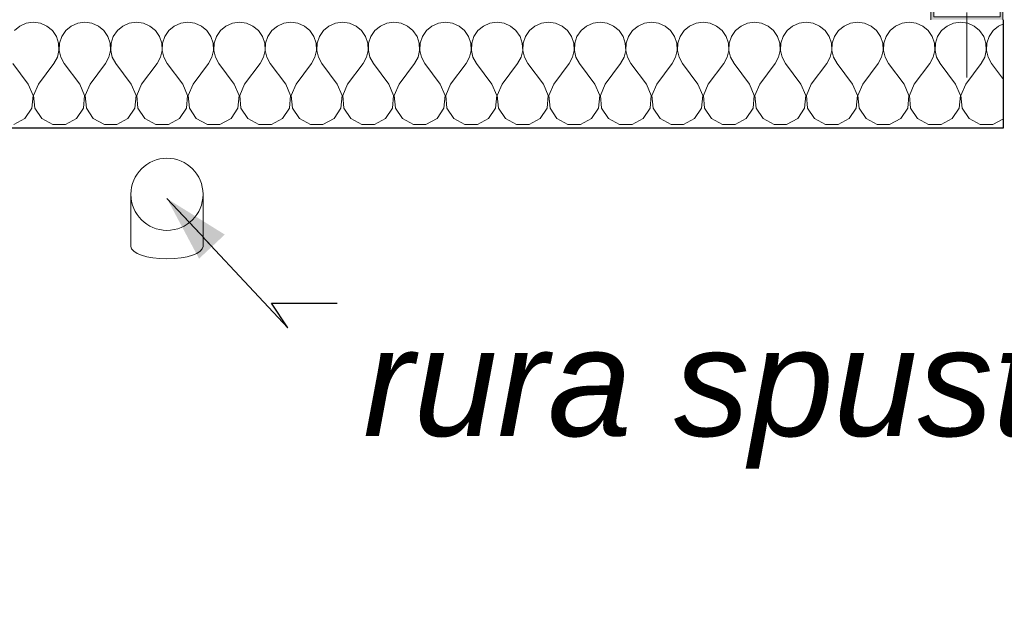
# Model space of a CAD drawing. Header units: millimetres. Extents: x -12989 to 357906, y -50379 to 30884.
# Tile 138 of 256: x 18052 to 19418, y -688 to 150. Entities that reach past the tile are written whole.
import ezdxf

# ---------------------------------------------------------------- set-up
doc = ezdxf.new("R2010")
doc.units = ezdxf.units.MM
doc.header["$MEASUREMENT"] = 0
doc.linetypes.add('Wipeout_Contour', pattern=[1000, 0, -1000])
for name, color, linetype in [('AS_Belki.Import IFC', 7, 'Continuous'), ('Nowe_A__SCIANY', 7, 'Continuous'), ('Nowe_A_WN_WYPOSAZENIE', 7, 'Continuous'), ('Nowe_A_WYM_ZEWNETRZNE', 7, 'Continuous')]:
    doc.layers.add(name, color=color, linetype=linetype)
for name, color, linetype, lineweight in [('AS_Belki.Import IFC_Nr_pióra__1', 7, 'Continuous', 13), ('AS_Belki.Import IFC_Nr_pióra__20', 1, 'Continuous', 13), ('Nowe_A__SCIANY_Nr_pióra__27', 7, 'Continuous', 25), ('Nowe_A_OZN_ODNOSNIKI_Nr_pióra__6', 7, 'Continuous', 13), ('Nowe_A_OZN_ODNOSNIKI_Nr_pióra__85', 7, 'Continuous', 13), ('Nowe_A_WN_WYPOSAZENIE_Nr_pióra__2', 7, 'Continuous', 13), ('Nowe_A_WYM_ZEWNETRZNE_Nr_pióra__1', 7, 'Continuous', 13), ('Nowe_A_WYM_ZEWNETRZNE_Nr_pióra__45', 7, 'Continuous', 15), ('Nowe_A_WYM_ZEWNETRZNE_Nr_pióra__85', 7, 'Continuous', 13)]:
    doc.layers.add(name, color=color, linetype=linetype, lineweight=lineweight)
doc.layers.add('Nowe_A__SCIANY_Nr_pióra__174', color=7, linetype='Continuous', lineweight=5, true_color=0x6a6a6a)
doc.styles.add('STYL_AUTOMATYCZNY_3', font='arial.ttf')
doc.styles.add('STYL_AUTOMATYCZNY_5', font='arial.ttf')
doc.dimstyles.new('STYL_AUTOMATYCZNY__1', dxfattribs={"dimtxt": 139.999998, "dimasz": 71.25, "dimexe": 0.18, "dimexo": 0.0625, "dimgap": 0, "dimtad": 1, "dimtih": 1, "dimtoh": 1, "dimdec": 0, "dimlfac": 0.1, "dimzin": 0, "dimdsep": 46, "dimtxsty": 'STYL_AUTOMATYCZNY_3', "dimblk": 'ARROWHEAD_6', "dimblk1": 'ARROWHEAD_6', "dimblk2": 'ARROWHEAD_6', "dimcen": 0.09, "dimse1": 1, "dimse2": 1, "dimclrd": 7, "dimclre": 7, "dimclrt": 7, "dimadec": 0, "dimazin": 0, "dimtfac": 1, "dimtdec": 4, "dimtmove": 0, "dimatfit": 3, "dimfxl": 0, "dimtolj": 1, "dimtzin": 0, "dimarcsym": 0})
doc.dimstyles.new('STYL_AUTOMATYCZNY__2', dxfattribs={"dimtxt": 139.999998, "dimasz": 71.25, "dimexe": 0.18, "dimexo": 0.0625, "dimgap": 0, "dimtad": 1, "dimdec": 0, "dimlfac": 0.1, "dimzin": 0, "dimdsep": 46, "dimtxsty": 'STYL_AUTOMATYCZNY_3', "dimblk": 'ARROWHEAD_6', "dimblk1": 'ARROWHEAD_6', "dimblk2": 'ARROWHEAD_6', "dimcen": 0.09, "dimse1": 1, "dimse2": 1, "dimclrd": 7, "dimclre": 7, "dimclrt": 7, "dimadec": 0, "dimazin": 0, "dimtfac": 1, "dimtdec": 4, "dimtmove": 0, "dimatfit": 3, "dimfxl": 0, "dimtolj": 1, "dimtzin": 0, "dimarcsym": 0})
doc.dimstyles.new('STYL_AUTOMATYCZNY__3', dxfattribs={"dimtxt": 0.18, "dimasz": 91.2, "dimexe": 0.18, "dimexo": 0.0625, "dimgap": 0, "dimtad": 0, "dimtih": 1, "dimtoh": 1, "dimdec": 4, "dimzin": 0, "dimdsep": 46, "dimcen": 0.09, "dimadec": 0, "dimazin": 0, "dimtfac": 1, "dimtdec": 4, "dimtmove": 0, "dimatfit": 3, "dimldrblk": 'ARROWHEAD_5', "dimfxl": 0, "dimtolj": 1, "dimtzin": 0, "dimarcsym": 0})

# ---------------------------------------------------------------- blocks, each defined once
blk = doc.blocks.new('*X18')
at = {"layer": 'Nowe_A__SCIANY_Nr_pióra__174', "color": 251, "linetype": 'Continuous', "lineweight": 5, "true_color": 0x6a6a6a}
for p, q in [((18052.7, 141.1), (18045.1, 134.8)), ((18061.7, 145.1), (18052.7, 141.1)), ((18071.4, 146.4), (18061.7, 145.1)), ((18081.2, 145.1), (18071.4, 146.4)), ((18090.2, 141.1), (18081.2, 145.1)), ((18097.8, 134.8), (18090.2, 141.1)), ((18124.1, 141.1), (18116.5, 134.8)), ((18133.1, 145.1), (18124.1, 141.1)), ((18142.9, 146.4), (18133.1, 145.1)), ((18152.6, 145.1), (18142.9, 146.4)), ((18161.6, 141.1), (18152.6, 145.1)), ((18169.2, 134.8), (18161.6, 141.1)), ((18195.5, 141.1), (18187.9, 134.8)), ((18204.5, 145.1), (18195.5, 141.1)), ((18214.3, 146.4), (18204.5, 145.1)), ((18224, 145.1), (18214.3, 146.4)), ((18233.1, 141.1), (18224, 145.1)), ((18240.6, 134.8), (18233.1, 141.1)), ((18266.9, 141.1), (18259.4, 134.8)), ((18276, 145.1), (18266.9, 141.1)), ((18285.7, 146.4), (18276, 145.1)), ((18295.5, 145.1), (18285.7, 146.4)), ((18304.5, 141.1), (18295.5, 145.1)), ((18312.1, 134.8), (18304.5, 141.1)), ((18338.4, 141.1), (18330.8, 134.8)), ((18347.4, 145.1), (18338.4, 141.1)), ((18357.1, 146.4), (18347.4, 145.1)), ((18366.9, 145.1), (18357.1, 146.4)), ((18375.9, 141.1), (18366.9, 145.1)), ((18383.5, 134.8), (18375.9, 141.1)), ((18409.8, 141.1), (18402.2, 134.8)), ((18418.8, 145.1), (18409.8, 141.1)), ((18428.6, 146.4), (18418.8, 145.1)), ((18438.3, 145.1), (18428.6, 146.4)), ((18447.3, 141.1), (18438.3, 145.1)), ((18454.9, 134.8), (18447.3, 141.1)), ((18481.2, 141.1), (18473.6, 134.8)), ((18490.2, 145.1), (18481.2, 141.1)), ((18500, 146.4), (18490.2, 145.1)), ((18509.8, 145.1), (18500, 146.4)), ((18518.8, 141.1), (18509.8, 145.1)), ((18526.4, 134.8), (18518.8, 141.1)), ((18552.7, 141.1), (18545.1, 134.8)), ((18561.7, 145.1), (18552.7, 141.1)), ((18571.4, 146.4), (18561.7, 145.1)), ((18581.2, 145.1), (18571.4, 146.4)), ((18590.2, 141.1), (18581.2, 145.1)), ((18597.8, 134.8), (18590.2, 141.1)), ((18624.1, 141.1), (18616.5, 134.8)), ((18633.1, 145.1), (18624.1, 141.1)), ((18642.9, 146.4), (18633.1, 145.1)), ((18652.6, 145.1), (18642.9, 146.4)), ((18661.6, 141.1), (18652.6, 145.1)), ((18669.2, 134.8), (18661.6, 141.1)), ((18695.5, 141.1), (18687.9, 134.8)), ((18704.5, 145.1), (18695.5, 141.1)), ((18714.3, 146.4), (18704.5, 145.1)), ((18724, 145.1), (18714.3, 146.4)), ((18733.1, 141.1), (18724, 145.1)), ((18740.6, 134.8), (18733.1, 141.1)), ((18766.9, 141.1), (18759.4, 134.8)), ((18776, 145.1), (18766.9, 141.1)), ((18785.7, 146.4), (18776, 145.1)), ((18795.5, 145.1), (18785.7, 146.4)), ((18804.5, 141.1), (18795.5, 145.1)), ((18812.1, 134.8), (18804.5, 141.1)), ((18838.4, 141.1), (18830.8, 134.8)), ((18847.4, 145.1), (18838.4, 141.1)), ((18857.1, 146.4), (18847.4, 145.1)), ((18866.9, 145.1), (18857.1, 146.4)), ((18875.9, 141.1), (18866.9, 145.1)), ((18883.5, 134.8), (18875.9, 141.1)), ((18909.8, 141.1), (18902.2, 134.8)), ((18918.8, 145.1), (18909.8, 141.1)), ((18928.6, 146.4), (18918.8, 145.1)), ((18938.3, 145.1), (18928.6, 146.4)), ((18947.3, 141.1), (18938.3, 145.1)), ((18954.9, 134.8), (18947.3, 141.1)), ((18981.2, 141.1), (18973.6, 134.8)), ((18990.2, 145.1), (18981.2, 141.1)), ((19000, 146.4), (18990.2, 145.1)), ((19009.8, 145.1), (19000, 146.4)), ((19018.8, 141.1), (19009.8, 145.1)), ((19026.4, 134.8), (19018.8, 141.1)), ((19052.7, 141.1), (19045.1, 134.8)), ((19061.7, 145.1), (19052.7, 141.1)), ((19071.4, 146.4), (19061.7, 145.1)), ((19081.2, 145.1), (19071.4, 146.4)), ((19090.2, 141.1), (19081.2, 145.1)), ((19097.8, 134.8), (19090.2, 141.1)), ((19124.1, 141.1), (19116.5, 134.8)), ((19133.1, 145.1), (19124.1, 141.1)), ((19142.9, 146.4), (19133.1, 145.1)), ((19152.6, 145.1), (19142.9, 146.4)), ((19161.6, 141.1), (19152.6, 145.1)), ((19169.2, 134.8), (19161.6, 141.1)), ((19195.5, 141.1), (19187.9, 134.8)), ((19204.5, 145.1), (19195.5, 141.1)), ((19214.3, 146.4), (19204.5, 145.1)), ((19224, 145.1), (19214.3, 146.4)), ((19233.1, 141.1), (19224, 145.1)), ((19240.6, 134.8), (19233.1, 141.1)), ((19266.9, 141.1), (19259.4, 134.8)), ((19276, 145.1), (19266.9, 141.1)), ((19285.7, 146.4), (19276, 145.1)), ((19295.5, 145.1), (19285.7, 146.4)), ((19304.5, 141.1), (19295.5, 145.1)), ((19312.1, 134.8), (19304.5, 141.1)), ((19338.4, 141.1), (19330.8, 134.8)), ((19347.4, 145.1), (19338.4, 141.1)), ((19357.1, 146.4), (19347.4, 145.1)), ((19366.9, 145.1), (19357.1, 146.4)), ((19375.9, 141.1), (19366.9, 145.1)), ((19383.5, 134.8), (19375.9, 141.1)), ((19409.8, 141.1), (19402.2, 134.8)), ((19416.7, 144.1), (19409.8, 141.1)), ((18103.4, 126.7), (18097.8, 134.8)), ((18106.5, 117.3), (18103.4, 126.7)), ((18110.9, 126.7), (18107.8, 117.3)), ((18116.5, 134.8), (18110.9, 126.7)), ((18174.8, 126.7), (18169.2, 134.8)), ((18177.9, 117.3), (18174.8, 126.7)), ((18182.3, 126.7), (18179.2, 117.3)), ((18187.9, 134.8), (18182.3, 126.7)), ((18246.2, 126.7), (18240.6, 134.8)), ((18249.4, 117.3), (18246.2, 126.7)), ((18253.8, 126.7), (18250.6, 117.3)), ((18259.4, 134.8), (18253.8, 126.7)), ((18317.7, 126.7), (18312.1, 134.8)), ((18320.8, 117.3), (18317.7, 126.7)), ((18325.2, 126.7), (18322.1, 117.3)), ((18330.8, 134.8), (18325.2, 126.7)), ((18389.1, 126.7), (18383.5, 134.8)), ((18392.2, 117.3), (18389.1, 126.7)), ((18396.6, 126.7), (18393.5, 117.3)), ((18402.2, 134.8), (18396.6, 126.7)), ((18460.5, 126.7), (18454.9, 134.8)), ((18463.7, 117.3), (18460.5, 126.7)), ((18468.1, 126.7), (18464.9, 117.3)), ((18473.6, 134.8), (18468.1, 126.7)), ((18531.9, 126.7), (18526.4, 134.8)), ((18535.1, 117.3), (18531.9, 126.7)), ((18539.5, 126.7), (18536.3, 117.3)), ((18545.1, 134.8), (18539.5, 126.7)), ((18603.4, 126.7), (18597.8, 134.8)), ((18606.5, 117.3), (18603.4, 126.7)), ((18610.9, 126.7), (18607.8, 117.3)), ((18616.5, 134.8), (18610.9, 126.7)), ((18674.8, 126.7), (18669.2, 134.8)), ((18677.9, 117.3), (18674.8, 126.7)), ((18682.3, 126.7), (18679.2, 117.3)), ((18687.9, 134.8), (18682.3, 126.7)), ((18746.2, 126.7), (18740.6, 134.8)), ((18749.4, 117.3), (18746.2, 126.7)), ((18753.8, 126.7), (18750.6, 117.3)), ((18759.4, 134.8), (18753.8, 126.7)), ((18817.7, 126.7), (18812.1, 134.8)), ((18820.8, 117.3), (18817.7, 126.7)), ((18825.2, 126.7), (18822.1, 117.3)), ((18830.8, 134.8), (18825.2, 126.7)), ((18889.1, 126.7), (18883.5, 134.8)), ((18892.2, 117.3), (18889.1, 126.7)), ((18896.6, 126.7), (18893.5, 117.3)), ((18902.2, 134.8), (18896.6, 126.7)), ((18960.5, 126.7), (18954.9, 134.8)), ((18963.7, 117.3), (18960.5, 126.7)), ((18968.1, 126.7), (18964.9, 117.3)), ((18973.6, 134.8), (18968.1, 126.7)), ((19031.9, 126.7), (19026.4, 134.8)), ((19035.1, 117.3), (19031.9, 126.7)), ((19039.5, 126.7), (19036.3, 117.3)), ((19045.1, 134.8), (19039.5, 126.7)), ((19103.4, 126.7), (19097.8, 134.8)), ((19106.5, 117.3), (19103.4, 126.7)), ((19110.9, 126.7), (19107.8, 117.3)), ((19116.5, 134.8), (19110.9, 126.7)), ((19174.8, 126.7), (19169.2, 134.8)), ((19177.9, 117.3), (19174.8, 126.7)), ((19182.3, 126.7), (19179.2, 117.3)), ((19187.9, 134.8), (19182.3, 126.7)), ((19246.2, 126.7), (19240.6, 134.8)), ((19249.4, 117.3), (19246.2, 126.7)), ((19253.8, 126.7), (19250.6, 117.3)), ((19259.4, 134.8), (19253.8, 126.7)), ((19317.7, 126.7), (19312.1, 134.8)), ((19320.8, 117.3), (19317.7, 126.7)), ((19325.2, 126.7), (19322.1, 117.3)), ((19330.8, 134.8), (19325.2, 126.7)), ((19389.1, 126.7), (19383.5, 134.8)), ((19392.2, 117.3), (19389.1, 126.7)), ((19396.6, 126.7), (19393.5, 117.3)), ((19402.2, 134.8), (19396.6, 126.7)), ((18107, 107.5), (18106.5, 117.3)), ((18107.8, 117.3), (18107.3, 107.5)), ((18178.4, 107.5), (18177.9, 117.3)), ((18179.2, 117.3), (18178.7, 107.5)), ((18249.9, 107.5), (18249.4, 117.3)), ((18250.6, 117.3), (18250.1, 107.5)), ((18321.3, 107.5), (18320.8, 117.3)), ((18322.1, 117.3), (18321.6, 107.5)), ((18392.7, 107.5), (18392.2, 117.3)), ((18393.5, 117.3), (18393, 107.5)), ((18464.1, 107.5), (18463.7, 117.3)), ((18464.9, 117.3), (18464.4, 107.5)), ((18535.6, 107.5), (18535.1, 117.3)), ((18536.3, 117.3), (18535.9, 107.5)), ((18607, 107.5), (18606.5, 117.3)), ((18607.8, 117.3), (18607.3, 107.5)), ((18678.4, 107.5), (18677.9, 117.3)), ((18679.2, 117.3), (18678.7, 107.5)), ((18749.9, 107.5), (18749.4, 117.3)), ((18750.6, 117.3), (18750.1, 107.5)), ((18821.3, 107.5), (18820.8, 117.3)), ((18822.1, 117.3), (18821.6, 107.5)), ((18892.7, 107.5), (18892.2, 117.3)), ((18893.5, 117.3), (18893, 107.5)), ((18964.1, 107.5), (18963.7, 117.3)), ((18964.9, 117.3), (18964.4, 107.5)), ((19035.6, 107.5), (19035.1, 117.3)), ((19036.3, 117.3), (19035.9, 107.5)), ((19107, 107.5), (19106.5, 117.3)), ((19107.8, 117.3), (19107.3, 107.5)), ((19178.4, 107.5), (19177.9, 117.3)), ((19179.2, 117.3), (19178.7, 107.5)), ((19249.9, 107.5), (19249.4, 117.3)), ((19250.6, 117.3), (19250.1, 107.5)), ((19321.3, 107.5), (19320.8, 117.3)), ((19322.1, 117.3), (19321.6, 107.5)), ((19392.7, 107.5), (19392.2, 117.3)), ((19393.5, 117.3), (19393, 107.5)), ((18100, 89.3), (18104.8, 97.9)), ((18104.8, 97.9), (18107, 107.5)), ((18107.3, 107.5), (18109.5, 97.9)), ((18109.5, 97.9), (18114.3, 89.3)), ((18171.4, 89.3), (18176.2, 97.9)), ((18176.2, 97.9), (18178.4, 107.5)), ((18178.7, 107.5), (18180.9, 97.9)), ((18180.9, 97.9), (18185.7, 89.3)), ((18242.9, 89.3), (18247.6, 97.9)), ((18247.6, 97.9), (18249.9, 107.5)), ((18250.1, 107.5), (18252.4, 97.9)), ((18252.4, 97.9), (18257.1, 89.3)), ((18314.3, 89.3), (18319.1, 97.9)), ((18319.1, 97.9), (18321.3, 107.5)), ((18321.6, 107.5), (18323.8, 97.9)), ((18323.8, 97.9), (18328.6, 89.3)), ((18385.7, 89.3), (18390.5, 97.9)), ((18390.5, 97.9), (18392.7, 107.5)), ((18393, 107.5), (18395.2, 97.9)), ((18395.2, 97.9), (18400, 89.3)), ((18457.1, 89.3), (18461.9, 97.9)), ((18461.9, 97.9), (18464.1, 107.5)), ((18464.4, 107.5), (18466.7, 97.9)), ((18466.7, 97.9), (18471.4, 89.3)), ((18528.6, 89.3), (18533.3, 97.9)), ((18533.3, 97.9), (18535.6, 107.5)), ((18535.9, 107.5), (18538.1, 97.9)), ((18538.1, 97.9), (18542.9, 89.3)), ((18600, 89.3), (18604.8, 97.9)), ((18604.8, 97.9), (18607, 107.5)), ((18607.3, 107.5), (18609.5, 97.9)), ((18609.5, 97.9), (18614.3, 89.3)), ((18671.4, 89.3), (18676.2, 97.9)), ((18676.2, 97.9), (18678.4, 107.5)), ((18678.7, 107.5), (18680.9, 97.9)), ((18680.9, 97.9), (18685.7, 89.3)), ((18742.9, 89.3), (18747.6, 97.9)), ((18747.6, 97.9), (18749.9, 107.5)), ((18750.1, 107.5), (18752.4, 97.9)), ((18752.4, 97.9), (18757.1, 89.3)), ((18814.3, 89.3), (18819.1, 97.9)), ((18819.1, 97.9), (18821.3, 107.5)), ((18821.6, 107.5), (18823.8, 97.9)), ((18823.8, 97.9), (18828.6, 89.3)), ((18885.7, 89.3), (18890.5, 97.9)), ((18890.5, 97.9), (18892.7, 107.5)), ((18893, 107.5), (18895.2, 97.9)), ((18895.2, 97.9), (18900, 89.3)), ((18957.1, 89.3), (18961.9, 97.9)), ((18961.9, 97.9), (18964.1, 107.5)), ((18964.4, 107.5), (18966.7, 97.9)), ((18966.7, 97.9), (18971.4, 89.3)), ((19028.6, 89.3), (19033.3, 97.9)), ((19033.3, 97.9), (19035.6, 107.5)), ((19035.9, 107.5), (19038.1, 97.9)), ((19038.1, 97.9), (19042.9, 89.3)), ((19100, 89.3), (19104.8, 97.9)), ((19104.8, 97.9), (19107, 107.5)), ((19107.3, 107.5), (19109.5, 97.9)), ((19109.5, 97.9), (19114.3, 89.3)), ((19171.4, 89.3), (19176.2, 97.9)), ((19176.2, 97.9), (19178.4, 107.5)), ((19178.7, 107.5), (19180.9, 97.9)), ((19180.9, 97.9), (19185.7, 89.3)), ((19242.9, 89.3), (19247.6, 97.9)), ((19247.6, 97.9), (19249.9, 107.5)), ((19250.1, 107.5), (19252.4, 97.9)), ((19252.4, 97.9), (19257.1, 89.3)), ((19314.3, 89.3), (19319.1, 97.9)), ((19319.1, 97.9), (19321.3, 107.5)), ((19321.6, 107.5), (19323.8, 97.9)), ((19323.8, 97.9), (19328.6, 89.3)), ((19385.7, 89.3), (19390.5, 97.9)), ((19390.5, 97.9), (19392.7, 107.5)), ((19393, 107.5), (19395.2, 97.9)), ((19395.2, 97.9), (19400, 89.3)), ((18064.3, 60.7), (18042.9, 89.3)), ((18078.6, 60.7), (18100, 89.3)), ((18135.7, 60.7), (18114.3, 89.3)), ((18150, 60.7), (18171.4, 89.3)), ((18207.1, 60.7), (18185.7, 89.3)), ((18221.4, 60.7), (18242.9, 89.3)), ((18278.6, 60.7), (18257.1, 89.3)), ((18292.9, 60.7), (18314.3, 89.3)), ((18350, 60.7), (18328.6, 89.3)), ((18364.3, 60.7), (18385.7, 89.3)), ((18421.4, 60.7), (18400, 89.3)), ((18435.7, 60.7), (18457.1, 89.3)), ((18492.9, 60.7), (18471.4, 89.3)), ((18507.1, 60.7), (18528.6, 89.3)), ((18564.3, 60.7), (18542.9, 89.3)), ((18578.6, 60.7), (18600, 89.3)), ((18635.7, 60.7), (18614.3, 89.3)), ((18650, 60.7), (18671.4, 89.3)), ((18707.1, 60.7), (18685.7, 89.3)), ((18721.4, 60.7), (18742.9, 89.3)), ((18778.6, 60.7), (18757.1, 89.3)), ((18792.9, 60.7), (18814.3, 89.3)), ((18850, 60.7), (18828.6, 89.3)), ((18864.3, 60.7), (18885.7, 89.3)), ((18921.4, 60.7), (18900, 89.3)), ((18935.7, 60.7), (18957.1, 89.3)), ((18992.9, 60.7), (18971.4, 89.3)), ((19007.1, 60.7), (19028.6, 89.3)), ((19064.3, 60.7), (19042.9, 89.3)), ((19078.6, 60.7), (19100, 89.3)), ((19135.7, 60.7), (19114.3, 89.3)), ((19150, 60.7), (19171.4, 89.3)), ((19207.1, 60.7), (19185.7, 89.3)), ((19221.4, 60.7), (19242.9, 89.3)), ((19278.6, 60.7), (19257.1, 89.3)), ((19292.9, 60.7), (19314.3, 89.3)), ((19350, 60.7), (19328.6, 89.3)), ((19364.3, 60.7), (19385.7, 89.3)), ((19416.7, 67.1), (19400, 89.3)), ((18071, 44.7), (18064.3, 60.7)), ((18078.6, 60.7), (18071.8, 44.7)), ((18142.4, 44.7), (18135.7, 60.7)), ((18150, 60.7), (18143.3, 44.7)), ((18213.9, 44.7), (18207.1, 60.7)), ((18221.4, 60.7), (18214.7, 44.7)), ((18285.3, 44.7), (18278.6, 60.7)), ((18292.9, 60.7), (18286.1, 44.7)), ((18356.7, 44.7), (18350, 60.7)), ((18364.3, 60.7), (18357.6, 44.7)), ((18428.2, 44.7), (18421.4, 60.7)), ((18435.7, 60.7), (18429, 44.7)), ((18499.6, 44.7), (18492.9, 60.7)), ((18507.1, 60.7), (18500.4, 44.7)), ((18571, 44.7), (18564.3, 60.7)), ((18578.6, 60.7), (18571.8, 44.7)), ((18642.4, 44.7), (18635.7, 60.7)), ((18650, 60.7), (18643.3, 44.7)), ((18713.9, 44.7), (18707.1, 60.7)), ((18721.4, 60.7), (18714.7, 44.7)), ((18785.3, 44.7), (18778.6, 60.7)), ((18792.9, 60.7), (18786.1, 44.7)), ((18856.7, 44.7), (18850, 60.7)), ((18864.3, 60.7), (18857.6, 44.7)), ((18928.2, 44.7), (18921.4, 60.7)), ((18935.7, 60.7), (18929, 44.7)), ((18999.6, 44.7), (18992.9, 60.7)), ((19007.1, 60.7), (19000.4, 44.7)), ((19071, 44.7), (19064.3, 60.7)), ((19078.6, 60.7), (19071.8, 44.7)), ((19142.4, 44.7), (19135.7, 60.7)), ((19150, 60.7), (19143.3, 44.7)), ((19213.9, 44.7), (19207.1, 60.7)), ((19221.4, 60.7), (19214.7, 44.7)), ((19285.3, 44.7), (19278.6, 60.7)), ((19292.9, 60.7), (19286.1, 44.7)), ((19356.7, 44.7), (19350, 60.7)), ((19364.3, 60.7), (19357.6, 44.7)), ((18069.4, 27.4), (18071, 44.7)), ((18071.8, 44.7), (18073.5, 27.4)), ((18140.8, 27.4), (18142.4, 44.7)), ((18143.3, 44.7), (18144.9, 27.4)), ((18212.2, 27.4), (18213.9, 44.7)), ((18214.7, 44.7), (18216.3, 27.4)), ((18283.7, 27.4), (18285.3, 44.7)), ((18286.1, 44.7), (18287.8, 27.4)), ((18355.1, 27.4), (18356.7, 44.7)), ((18357.6, 44.7), (18359.2, 27.4)), ((18426.5, 27.4), (18428.2, 44.7)), ((18429, 44.7), (18430.6, 27.4)), ((18497.9, 27.4), (18499.6, 44.7)), ((18500.4, 44.7), (18502.1, 27.4)), ((18569.4, 27.4), (18571, 44.7)), ((18571.8, 44.7), (18573.5, 27.4)), ((18640.8, 27.4), (18642.4, 44.7)), ((18643.3, 44.7), (18644.9, 27.4)), ((18712.2, 27.4), (18713.9, 44.7)), ((18714.7, 44.7), (18716.3, 27.4)), ((18783.7, 27.4), (18785.3, 44.7)), ((18786.1, 44.7), (18787.8, 27.4)), ((18855.1, 27.4), (18856.7, 44.7)), ((18857.6, 44.7), (18859.2, 27.4)), ((18926.5, 27.4), (18928.2, 44.7)), ((18929, 44.7), (18930.6, 27.4)), ((18997.9, 27.4), (18999.6, 44.7)), ((19000.4, 44.7), (19002.1, 27.4)), ((19069.4, 27.4), (19071, 44.7)), ((19071.8, 44.7), (19073.5, 27.4)), ((19140.8, 27.4), (19142.4, 44.7)), ((19143.3, 44.7), (19144.9, 27.4)), ((19212.2, 27.4), (19213.9, 44.7)), ((19214.7, 44.7), (19216.3, 27.4)), ((19283.7, 27.4), (19285.3, 44.7)), ((19286.1, 44.7), (19287.8, 27.4)), ((19355.1, 27.4), (19356.7, 44.7)), ((19357.6, 44.7), (19359.2, 27.4)), ((18059.7, 12.9), (18069.4, 27.4)), ((18073.5, 27.4), (18083.1, 12.9)), ((18131.2, 12.9), (18140.8, 27.4)), ((18144.9, 27.4), (18154.5, 12.9)), ((18202.6, 12.9), (18212.2, 27.4)), ((18216.3, 27.4), (18226, 12.9)), ((18274, 12.9), (18283.7, 27.4)), ((18287.8, 27.4), (18297.4, 12.9)), ((18345.5, 12.9), (18355.1, 27.4)), ((18359.2, 27.4), (18368.8, 12.9)), ((18416.9, 12.9), (18426.5, 27.4)), ((18430.6, 27.4), (18440.3, 12.9)), ((18488.3, 12.9), (18497.9, 27.4)), ((18502.1, 27.4), (18511.7, 12.9)), ((18559.7, 12.9), (18569.4, 27.4)), ((18573.5, 27.4), (18583.1, 12.9)), ((18631.2, 12.9), (18640.8, 27.4)), ((18644.9, 27.4), (18654.5, 12.9)), ((18702.6, 12.9), (18712.2, 27.4)), ((18716.3, 27.4), (18726, 12.9)), ((18774, 12.9), (18783.7, 27.4)), ((18787.8, 27.4), (18797.4, 12.9)), ((18845.5, 12.9), (18855.1, 27.4)), ((18859.2, 27.4), (18868.8, 12.9)), ((18916.9, 12.9), (18926.5, 27.4)), ((18930.6, 27.4), (18940.3, 12.9)), ((18988.3, 12.9), (18997.9, 27.4)), ((19002.1, 27.4), (19011.7, 12.9)), ((19059.7, 12.9), (19069.4, 27.4)), ((19073.5, 27.4), (19083.1, 12.9)), ((19131.2, 12.9), (19140.8, 27.4)), ((19144.9, 27.4), (19154.5, 12.9)), ((19202.6, 12.9), (19212.2, 27.4)), ((19216.3, 27.4), (19226, 12.9)), ((19274, 12.9), (19283.7, 27.4)), ((19287.8, 27.4), (19297.4, 12.9)), ((19345.5, 12.9), (19355.1, 27.4)), ((19359.2, 27.4), (19368.8, 12.9)), ((18044.4, 4.6), (18059.7, 12.9)), ((18083.1, 12.9), (18098.4, 4.6)), ((18098.4, 4.6), (18115.8, 4.6)), ((18115.8, 4.6), (18131.2, 12.9)), ((18154.5, 12.9), (18169.9, 4.6)), ((18169.9, 4.6), (18187.3, 4.6)), ((18187.3, 4.6), (18202.6, 12.9)), ((18226, 12.9), (18241.3, 4.6)), ((18241.3, 4.6), (18258.7, 4.6)), ((18258.7, 4.6), (18274, 12.9)), ((18297.4, 12.9), (18312.7, 4.6)), ((18312.7, 4.6), (18330.1, 4.6)), ((18330.1, 4.6), (18345.5, 12.9)), ((18368.8, 12.9), (18384.2, 4.6)), ((18384.2, 4.6), (18401.6, 4.6)), ((18401.6, 4.6), (18416.9, 12.9)), ((18440.3, 12.9), (18455.6, 4.6)), ((18455.6, 4.6), (18473, 4.6)), ((18473, 4.6), (18488.3, 12.9)), ((18511.7, 12.9), (18527, 4.6)), ((18527, 4.6), (18544.4, 4.6)), ((18544.4, 4.6), (18559.7, 12.9)), ((18583.1, 12.9), (18598.4, 4.6)), ((18598.4, 4.6), (18615.8, 4.6)), ((18615.8, 4.6), (18631.2, 12.9)), ((18654.5, 12.9), (18669.9, 4.6)), ((18669.9, 4.6), (18687.3, 4.6)), ((18687.3, 4.6), (18702.6, 12.9)), ((18726, 12.9), (18741.3, 4.6)), ((18741.3, 4.6), (18758.7, 4.6)), ((18758.7, 4.6), (18774, 12.9)), ((18797.4, 12.9), (18812.7, 4.6)), ((18812.7, 4.6), (18830.1, 4.6)), ((18830.1, 4.6), (18845.5, 12.9)), ((18868.8, 12.9), (18884.2, 4.6)), ((18884.2, 4.6), (18901.6, 4.6)), ((18901.6, 4.6), (18916.9, 12.9)), ((18940.3, 12.9), (18955.6, 4.6)), ((18955.6, 4.6), (18973, 4.6)), ((18973, 4.6), (18988.3, 12.9)), ((19011.7, 12.9), (19027, 4.6)), ((19027, 4.6), (19044.4, 4.6)), ((19044.4, 4.6), (19059.7, 12.9)), ((19083.1, 12.9), (19098.4, 4.6)), ((19098.4, 4.6), (19115.8, 4.6)), ((19115.8, 4.6), (19131.2, 12.9)), ((19154.5, 12.9), (19169.9, 4.6)), ((19169.9, 4.6), (19187.3, 4.6)), ((19187.3, 4.6), (19202.6, 12.9)), ((19226, 12.9), (19241.3, 4.6)), ((19241.3, 4.6), (19258.7, 4.6)), ((19258.7, 4.6), (19274, 12.9)), ((19297.4, 12.9), (19312.7, 4.6)), ((19312.7, 4.6), (19330.1, 4.6)), ((19330.1, 4.6), (19345.5, 12.9)), ((19368.8, 12.9), (19384.2, 4.6)), ((19384.2, 4.6), (19401.6, 4.6)), ((19401.6, 4.6), (19416.7, 12.7))]:
    blk.add_line(p, q, dxfattribs=at)
blk = doc.blocks.new('Ściana_1_1', base_point=(-350, 150))
at = {"color": 254, "linetype": 'Wipeout_Contour', "lineweight": 0, "ltscale": 72000.273539}
blk.add_wipeout([(16582.8, 0), (19416.7, 0), (19416.7, 150), (16582.8, 150)], dxfattribs=at).dxf.layer = 'Nowe_A__SCIANY'
at = {"layer": 'Nowe_A__SCIANY', "color": 7, "lineweight": 25}
blk.add_blockref('*X18', (0, 0), dxfattribs=at)
at = {"color": 254, "linetype": 'Wipeout_Contour', "lineweight": 0, "ltscale": 84167.74182}
blk.add_wipeout([(19416.7, 0), (22666.7, 0), (22666.7, 150), (19416.7, 150)], dxfattribs=at).dxf.layer = 'Nowe_A__SCIANY'
at = {"layer": 'Nowe_A__SCIANY_Nr_pióra__27', "color": 7, "linetype": 'Continuous', "lineweight": 25}
blk.add_line((19416.7, 0), (19416.7, 150), dxfattribs=at)
at = {"layer": 'Nowe_A__SCIANY_Nr_pióra__27', "color": 7, "linetype": 'Continuous', "lineweight": 25, "flags": 128}
blk.add_lwpolyline([(16582.8, 0), (19416.7, 0)], dxfattribs=at)
blk = doc.blocks.new('Słup_21_1', base_point=(19365.8, 240))
at = {"layer": 'AS_Belki.Import IFC', "linetype": 'Continuous', "lineweight": 0, "true_color": 0x000000}
h = blk.add_hatch(color=18, dxfattribs=at)
h.paths.add_polyline_path([(19415.8, 330), (19315.8, 330), (19315.8, 150), (19415.8, 150)])
h.paths.add_polyline_path([(19319.8, 154), (19319.8, 326), (19411.8, 326), (19411.8, 154)], flags=0)
at = {"layer": 'AS_Belki.Import IFC_Nr_pióra__1', "color": 7, "linetype": 'Continuous', "lineweight": 13, "flags": 128}
blk.add_lwpolyline([(19415.8, 150), (19415.8, 330), (19315.8, 330), (19315.8, 150)], dxfattribs=at)
blk.add_lwpolyline([(19319.8, 154), (19319.8, 326), (19411.8, 326), (19411.8, 154)], close=True, dxfattribs=at)
at = {"layer": 'AS_Belki.Import IFC_Nr_pióra__20', "color": 1, "linetype": 'Continuous', "lineweight": 13}
for p, q in [((19365.8, 320), (19365.8, 410)), ((19285.8, 240), (19205.8, 240)), ((19445.8, 240), (19525.8, 240)), ((19365.8, 160), (19365.8, 70))]:
    blk.add_line(p, q, dxfattribs=at)
blk.add_point((19365.8, 240), dxfattribs=at)
blk = doc.blocks.new('Rura spustowa [Lindab][23]_1', base_point=(18256.7, -92.1))
at = {"color": 254, "linetype": 'Wipeout_Contour', "lineweight": 0, "ltscale": 255596.768115}
blk.add_wipeout([(18206.7, -92.1), (18206.7, -92.1), (18216.2, -121.5), (18241.2, -139.6), (18272.1, -139.6), (18297.1, -121.5), (18306.7, -92.1), (18306.7, -92.1), (18306.7, -92.1), (18297.1, -62.7), (18272.1, -44.5), (18241.2, -44.5), (18216.2, -62.7)], dxfattribs=at).dxf.layer = 'Nowe_A_WN_WYPOSAZENIE'
at = {"color": 254, "linetype": 'Wipeout_Contour', "lineweight": 0, "ltscale": 73028.565497}
blk.add_wipeout([(18306.7, -92.1), (18206.7, -92.1), (18206.7, -164.4), (18306.7, -164.4)], dxfattribs=at).dxf.layer = 'Nowe_A_WN_WYPOSAZENIE'
at = {"color": 254, "linetype": 'Wipeout_Contour', "lineweight": 0, "ltscale": 657266.392921}
blk.add_wipeout([(18306.7, -164.4), (18305.9, -161.5), (18303.6, -158.6), (18300, -155.9), (18295, -153.4), (18288.8, -151.3), (18281.7, -149.6), (18273.8, -148.4), (18265.3, -147.6), (18256.7, -147.3), (18248, -147.6), (18239.6, -148.4), (18231.7, -149.6), (18224.5, -151.3), (18218.4, -153.4), (18213.4, -155.9), (18209.7, -158.6), (18207.4, -161.5), (18206.7, -164.4), (18207.4, -167.4), (18209.7, -170.3), (18213.4, -173), (18218.4, -175.4), (18224.5, -177.5), (18231.7, -179.2), (18239.6, -180.5), (18248, -181.3), (18256.7, -181.5), (18265.3, -181.3), (18273.8, -180.5), (18281.7, -179.2), (18288.8, -177.5), (18295, -175.4), (18300, -173), (18303.6, -170.3), (18305.9, -167.4)], dxfattribs=at).dxf.layer = 'Nowe_A_WN_WYPOSAZENIE'
at = {"layer": 'Nowe_A_WN_WYPOSAZENIE_Nr_pióra__2', "color": 7, "linetype": 'Continuous', "lineweight": 13}
for p, q in [((18206.7, -92.1), (18206.7, -164.4)), ((18306.7, -92.1), (18306.7, -164.4))]:
    blk.add_line(p, q, dxfattribs=at)
blk.add_circle((18256.7, -92.1), 50, dxfattribs=at)
blk.add_ellipse((18256.7, -164.4), major_axis=(50, 0), ratio=0.34202, start_param=3.141593, end_param=6.283185, dxfattribs=at)
blk = doc.blocks.new('*D308')
at = {"layer": 'Nowe_A_WYM_ZEWNETRZNE_Nr_pióra__45', "color": 7, "linetype": 'Continuous', "lineweight": 15}
for p, q in [((37171.6, 187.5), (37246.6, 112.5)), ((37171.6, 37.5), (37246.6, -37.5))]:
    blk.add_line(p, q, dxfattribs=at)
at = {"layer": 'Nowe_A_WYM_ZEWNETRZNE_Nr_pióra__85', "color": 7, "linetype": 'Continuous', "lineweight": 13}
for p, q in [((37209.1, 150), (37209.1, 14850)), ((37279.4, 150), (37138.8, 150)), ((37209.1, 0), (37209.1, 150)), ((37279.4, 0), (37138.8, 0)), ((37209.1, -56.2), (37209.1, 0))]:
    blk.add_line(p, q, dxfattribs=at)
at = {"layer": 'Nowe_A_WYM_ZEWNETRZNE_Nr_pióra__1', "color": 7, "lineweight": 13, "insert": (37181.1, -251.1), "char_height": 140, "attachment_point": 7, "rotation": 90, "style": 'STYL_AUTOMATYCZNY_3'}
blk.add_mtext('\\A1;{\\pql;\\fArial|b0|i0|c238|p0;\\W1.000000;15}', dxfattribs=at)
blk = doc.blocks.new('ARROWHEAD_6')
at = {"color": 0, "linetype": 'Continuous', "lineweight": 0}
for p, q in [((-0.5, -0.5), (0.5, 0.5)), ((0, 0), (-1, 0))]:
    blk.add_line(p, q, dxfattribs=at)
blk = doc.blocks.new('*D309')
at = {"layer": 'Nowe_A_WYM_ZEWNETRZNE_Nr_pióra__45', "color": 7, "linetype": 'Continuous', "lineweight": 15}
blk.add_line((37171.6, 187.5), (37246.6, 112.5), dxfattribs=at)
blk = doc.blocks.new('*D310')
at = {"layer": 'Nowe_A_WYM_ZEWNETRZNE_Nr_pióra__45', "color": 7, "linetype": 'Continuous', "lineweight": 15}
for p, q in [((37171.6, 14887.5), (37246.6, 14812.5)), ((37171.6, 187.5), (37246.6, 112.5))]:
    blk.add_line(p, q, dxfattribs=at)
at = {"layer": 'Nowe_A_WYM_ZEWNETRZNE_Nr_pióra__85', "color": 7, "linetype": 'Continuous', "lineweight": 13}
for p, q in [((37209.1, 150), (37209.1, 14850)), ((37279.4, 150), (37138.8, 150)), ((37209.1, 0), (37209.1, 150))]:
    blk.add_line(p, q, dxfattribs=at)
at = {"layer": 'Nowe_A_WYM_ZEWNETRZNE_Nr_pióra__1', "color": 7, "lineweight": 13, "char_height": 140, "attachment_point": 7, "rotation": 90, "style": 'STYL_AUTOMATYCZNY_3'}
for s, insert in [('\\A1;{\\pql;\\fArial|b0|i0|c238|p0;\\W1.000000;15}', (37181.1, 14598.9)), ('\\A1;{\\pql;\\fArial|b0|i0|c238|p0;\\W1.000000;1\xa0470}', (37181.1, 7153))]:
    blk.add_mtext(s, dxfattribs=dict(at, insert=insert))
blk = doc.blocks.new('*D325')
at = {"layer": 'Nowe_A_WYM_ZEWNETRZNE_Nr_pióra__45', "color": 7, "linetype": 'Continuous', "lineweight": 15}
for p, q in [((5753.2, -1542.1), (5678.2, -1617.1)), ((36387.5, -1542.1), (36312.5, -1617.1))]:
    blk.add_line(p, q, dxfattribs=at)
at = {"layer": 'Nowe_A_WYM_ZEWNETRZNE_Nr_pióra__85', "color": 7, "linetype": 'Continuous', "lineweight": 13}
for p, q in [((5715.7, -1649.9), (5715.7, -1509.3)), ((36350, -1649.9), (36350, -1509.3)), ((5715.7, -1579.6), (36350, -1579.6))]:
    blk.add_line(p, q, dxfattribs=at)
at = {"layer": 'Nowe_A_WYM_ZEWNETRZNE_Nr_pióra__1', "color": 7, "lineweight": 13, "char_height": 140, "attachment_point": 7, "style": 'STYL_AUTOMATYCZNY_3'}
for s, insert in [('\\A1;{\\pql;\\fArial|b0|i0|c238|p0;\\W1.000000;3\xa0063}', (20685.9, -1551.6)), ('\\A1;{\\pql;\\fArial|b0|i0|c238|p0;\\W1.000000;15}', (36098.9, -1551.6))]:
    blk.add_mtext(s, dxfattribs=dict(at, insert=insert))
blk = doc.blocks.new('*D327')
at = {"layer": 'Nowe_A_WYM_ZEWNETRZNE_Nr_pióra__45', "color": 7, "linetype": 'Continuous', "lineweight": 15}
for p, q in [((36387.5, -1542.1), (36312.5, -1617.1)), ((36462.5, -1617.1), (36537.5, -1542.1))]:
    blk.add_line(p, q, dxfattribs=at)
at = {"layer": 'Nowe_A_WYM_ZEWNETRZNE_Nr_pióra__85', "color": 7, "linetype": 'Continuous', "lineweight": 13}
for p, q in [((36350, -1649.9), (36350, -1509.3)), ((36500, -1649.9), (36500, -1509.3)), ((5715.7, -1579.6), (36350, -1579.6)), ((36350, -1579.6), (36500, -1579.6)), ((36500, -1579.6), (36556.2, -1579.6))]:
    blk.add_line(p, q, dxfattribs=at)
blk = doc.blocks.new('*D334')
at = {"layer": 'Nowe_A_WYM_ZEWNETRZNE_Nr_pióra__45', "color": 7, "linetype": 'Continuous', "lineweight": 15}
for p, q in [((16620.3, -1790.8), (16545.3, -1865.8)), ((19454.2, -1790.8), (19379.2, -1865.8))]:
    blk.add_line(p, q, dxfattribs=at)
at = {"layer": 'Nowe_A_WYM_ZEWNETRZNE_Nr_pióra__85', "color": 7, "linetype": 'Continuous', "lineweight": 13}
for p, q in [((16582.8, -1898.6), (16582.8, -1758)), ((19416.7, -1898.6), (19416.7, -1758)), ((16582.8, -1828.3), (19416.7, -1828.3))]:
    blk.add_line(p, q, dxfattribs=at)
at = {"layer": 'Nowe_A_WYM_ZEWNETRZNE_Nr_pióra__1', "color": 7, "lineweight": 13, "insert": (17839.6, -1800.3), "char_height": 140, "attachment_point": 7, "style": 'STYL_AUTOMATYCZNY_3'}
blk.add_mtext('\\A1;{\\pql;\\fArial|b0|i0|c238|p0;\\W1.000000;283}', dxfattribs=at)
blk = doc.blocks.new('*D335')
at = {"layer": 'Nowe_A_WYM_ZEWNETRZNE_Nr_pióra__45', "color": 7, "linetype": 'Continuous', "lineweight": 15}
for p, q in [((19454.2, -1790.8), (19379.2, -1865.8)), ((22704.2, -1790.8), (22629.2, -1865.8))]:
    blk.add_line(p, q, dxfattribs=at)
at = {"layer": 'Nowe_A_WYM_ZEWNETRZNE_Nr_pióra__85', "color": 7, "linetype": 'Continuous', "lineweight": 13}
for p, q in [((19416.7, -1898.6), (19416.7, -1758)), ((22666.7, -1898.6), (22666.7, -1758)), ((19416.7, -1828.3), (22666.7, -1828.3))]:
    blk.add_line(p, q, dxfattribs=at)
at = {"layer": 'Nowe_A_WYM_ZEWNETRZNE_Nr_pióra__1', "color": 7, "lineweight": 13, "insert": (20881.5, -1800.3), "char_height": 140, "attachment_point": 7, "style": 'STYL_AUTOMATYCZNY_3'}
blk.add_mtext('\\A1;{\\pql;\\fArial|b0|i0|c238|p0;\\W1.000000;325}', dxfattribs=at)
blk = doc.blocks.new('*D348')
at = {"layer": 'Nowe_A_WYM_ZEWNETRZNE_Nr_pióra__45', "color": 7, "linetype": 'Continuous', "lineweight": 15}
for p, q in [((-462.5, -2288.2), (-537.5, -2363.2)), ((-312.5, -2288.2), (-387.5, -2363.2))]:
    blk.add_line(p, q, dxfattribs=at)
at = {"layer": 'Nowe_A_WYM_ZEWNETRZNE_Nr_pióra__85', "color": 7, "linetype": 'Continuous', "lineweight": 13}
for p, q in [((-500, -2396.1), (-500, -2255.4)), ((-350, -2396.1), (-350, -2255.4)), ((-556.3, -2325.7), (-500, -2325.7)), ((-500, -2325.7), (-350, -2325.7)), ((-350, -2325.7), (36500, -2325.7))]:
    blk.add_line(p, q, dxfattribs=at)
at = {"layer": 'Nowe_A_WYM_ZEWNETRZNE_Nr_pióra__1', "color": 7, "lineweight": 13, "insert": (-751.1, -2297.7), "char_height": 140, "attachment_point": 7, "style": 'STYL_AUTOMATYCZNY_3'}
blk.add_mtext('\\A1;{\\pql;\\fArial|b0|i0|c238|p0;\\W1.000000;15}', dxfattribs=at)
blk = doc.blocks.new('*D349')
at = {"layer": 'Nowe_A_WYM_ZEWNETRZNE_Nr_pióra__45', "color": 7, "linetype": 'Continuous', "lineweight": 15}
for p, q in [((-312.5, -2288.2), (-387.5, -2363.2)), ((36462.5, -2363.2), (36537.5, -2288.2))]:
    blk.add_line(p, q, dxfattribs=at)
at = {"layer": 'Nowe_A_WYM_ZEWNETRZNE_Nr_pióra__85', "color": 7, "linetype": 'Continuous', "lineweight": 13}
for p, q in [((36500, -2396.1), (36500, -2255.4)), ((-350, -2325.7), (36500, -2325.7)), ((36500, -2325.7), (36556.2, -2325.7))]:
    blk.add_line(p, q, dxfattribs=at)
at = {"layer": 'Nowe_A_WYM_ZEWNETRZNE_Nr_pióra__1', "color": 7, "lineweight": 13, "insert": (17834.8, -2297.7), "char_height": 140, "attachment_point": 7, "style": 'STYL_AUTOMATYCZNY_3'}
blk.add_mtext('\\A1;{\\pql;\\fArial|b0|i0|c238|p0;\\W1.000000;3\xa0685}', dxfattribs=at)
blk = doc.blocks.new('ARROWHEAD_5')
at = {"linetype": 'Continuous', "lineweight": 0}
blk.add_hatch(color=0, dxfattribs=at).paths.add_polyline_path([(-1, 0.2679), (0, 0), (-1, -0.2679)])
at = {"color": 0, "linetype": 'Continuous', "lineweight": 0}
blk.add_line((0, 0), (-1, 0), dxfattribs=at)

msp = doc.modelspace()

# ---------------------------------------------------------------- block references
at = {"layer": 'Nowe_A__SCIANY', "color": 7, "lineweight": 25}
msp.add_blockref('Ściana_1_1', (-350, 150), dxfattribs=at)

# ---------------------------------------------------------------- next in the draw order: block references
at = {"layer": 'AS_Belki.Import IFC', "color": 7, "lineweight": 25}
msp.add_blockref('Słup_21_1', (19365.8, 240), dxfattribs=at)
at = {"layer": 'Nowe_A_WN_WYPOSAZENIE', "color": 7, "linetype": 'Continuous', "lineweight": 13}
msp.add_blockref('Rura spustowa [Lindab][23]_1', (18256.7, -92.1), dxfattribs=at)

# ---------------------------------------------------------------- next in the draw order: texts
at = {"layer": 'Nowe_A_OZN_ODNOSNIKI_Nr_pióra__6', "color": 7, "linetype": 'Continuous', "lineweight": 13, "insert": (18528.7, -277.2), "char_height": 150, "attachment_point": 1, "style": 'STYL_AUTOMATYCZNY_5'}
msp.add_mtext('\\A1;{\\pql;\\fArial|b0|i1|c238|p0;\\W1.000000;rura spustowa\\fArial|b0|i1|c238|p0;\\W1.000000; 100}', dxfattribs=at)

# ---------------------------------------------------------------- next in the draw order: dimensions: what is measured, and where the dimension line sits
at = {"layer": 'Nowe_A_WYM_ZEWNETRZNE', "color": 7, "linetype": 'Continuous', "lineweight": 13}
for base, p1, p2, picture, middle in [((37209.1, 14850), (18000, 150), (36350, 14850), '*D310', (37111.1, 7393.1)), ((37209.1043614, 150), (36350, 150), (18000, 150), '*D309', (37111.1043625, 149.8814173))]:
    dim = msp.add_linear_dim(base=base, p1=p1, p2=p2, angle=90, dimstyle='STYL_AUTOMATYCZNY__2', dxfattribs=at)
    dim.commit()
    dim.dimension.update_dxf_attribs({"geometry": picture, "text_midpoint": middle, "dimtype": 160, "text_rotation": 90})
dim = msp.add_linear_dim(base=(22666.7, -1828.3), p1=(19416.7, 0), p2=(22666.7, 0), dimstyle='STYL_AUTOMATYCZNY__1', dxfattribs=at)
dim.commit()
dim.dimension.update_dxf_attribs({"geometry": '*D335', "text_midpoint": (21041.3, -1730.3), "dimtype": 160})

# ---------------------------------------------------------------- next in the draw order: dimensions: what is measured, and where the dimension line sits
dim = msp.add_linear_dim(base=(37209.1, 150), p1=(18000, 0), p2=(36350, 150), angle=90, dimstyle='STYL_AUTOMATYCZNY__2', dxfattribs=at)
dim.commit()
dim.dimension.update_dxf_attribs({"geometry": '*D308', "text_midpoint": (37111.1, -144.5), "dimtype": 160, "text_rotation": 90})
for base, p1, p2, picture, middle in [((36350, -1579.6), (5715.7, 7500), (36350, 150), '*D325', (20926, -1481.6)), ((36500, -1579.6), (36350, 7500), (36500, 7500), '*D327', (36205.5, -1481.6)), ((-350, -2325.7), (-500, 0), (-350, 150), '*D348', (-644.5, -2227.7)), ((36500, -2325.7), (-350, 150), (36500, 0), '*D349', (18074.9, -2227.7)), ((19416.7, -1828.3), (16582.8, 0), (19416.7, 0), '*D334', (17999.4, -1730.3))]:
    dim = msp.add_linear_dim(base=base, p1=p1, p2=p2, dimstyle='STYL_AUTOMATYCZNY__1', dxfattribs=at)
    dim.commit()
    dim.dimension.update_dxf_attribs({"geometry": picture, "text_midpoint": middle, "dimtype": 160})

# ---------------------------------------------------------------- next in the draw order: leaders
at = {"layer": 'Nowe_A_OZN_ODNOSNIKI_Nr_pióra__85', "color": 7, "linetype": 'Continuous', "lineweight": 13, "annotation_type": 0, "has_hookline": 1, "hookline_direction": 0, "text_width": 1717.2}
msp.add_leader([(18256.7, -98), (18424.4, -277.2), (18401.5, -242.9), (18492.7, -242.9)], dimstyle='STYL_AUTOMATYCZNY__3', dxfattribs=at)

doc.saveas('drawing.dxf')
